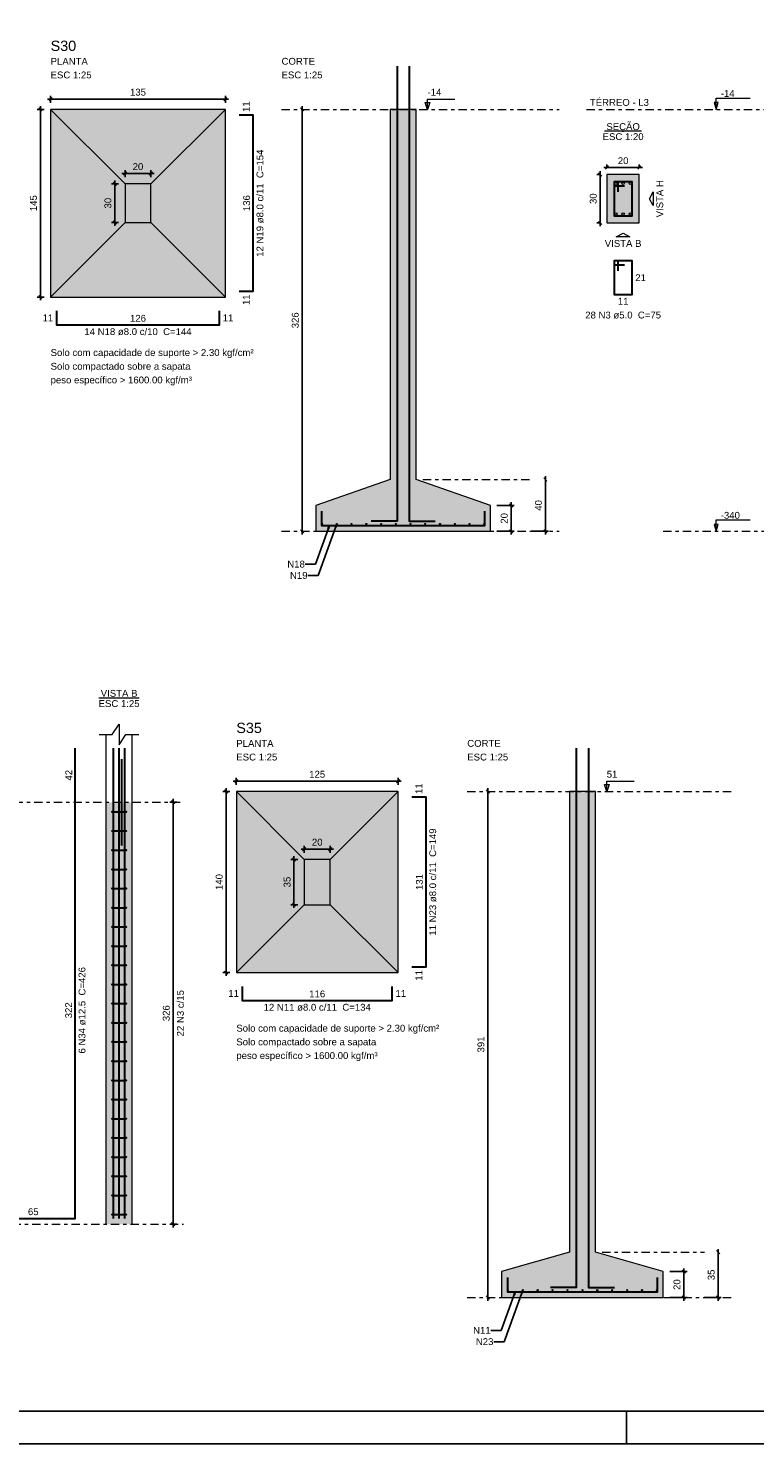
# Model space of a CAD drawing. Header units: millimetres. Extents: x 0 to 119, y 0 to 84.
# Tile 7 of 13: x 63 to 86, y 0 to 44. Entities that reach past the tile are written whole.
import ezdxf

# ---------------------------------------------------------------- set-up
doc = ezdxf.new("R2010")
doc.units = ezdxf.units.MM
doc.header["$MEASUREMENT"] = 0
doc.linetypes.add('DASHDOT', pattern=[2.54, 1.27, -0.635, 0, -0.635])
doc.linetypes.add('NULL', pattern=[0])
doc.layers.get('0').update_dxf_attribs({"lineweight": 18})
for name, color, linetype, lineweight in [('Descrição da armadura', 7, 'Continuous', 0), ('DT-Armadura', 2, 'Continuous', 30), ('DT-Barras na forma', 2, 'Continuous', 30), ('DT-Barras no corte', 5, 'Continuous', 5), ('DT-Barras rebatidas', 2, 'Continuous', 30), ('DT-Cotas', 9, 'Continuous', 5), ('DT-Estribos na forma', 2, 'Continuous', 30), ('DT-Forma', 5, 'Continuous', 5), ('DT-Hachura sapatas em corte', 43, 'Continuous', 5), ('DT-Hachura sapatas em planta', 43, 'Continuous', 5), ('DT-Hachura seção pilares', 254, 'Continuous', 5), ('DT-Hachura vista pilares', 254, 'Continuous', 5), ('DT-Pontilhado', 9, 'DASHDOT', 5), ('DT-Textos', 7, 'Continuous', 5), ('DT-Título', 3, 'Continuous', 20), ('Textos armaduras', 7, 'Continuous', 0)]:
    doc.layers.add(name, color=color, linetype=linetype, lineweight=lineweight)
doc.layers.add('SEDUC_MARF', color=1, linetype='Continuous')
doc.layers.add('SEDUC_MARGG', color=7, linetype='Continuous')
doc.styles.add('Arial', font='txt')
doc.dimstyles.get("Standard").update_dxf_attribs({"dimtxt": 0.18, "dimasz": 0.18, "dimexe": 0.18, "dimexo": 0.0625, "dimgap": 0.09, "dimtad": 0, "dimtih": 1, "dimtoh": 1, "dimdec": 4, "dimzin": 0, "dimdsep": 46, "dimtxsty": 'Standard', "dimcen": 0.09, "dimadec": 0, "dimazin": 0, "dimtfac": 1, "dimtdec": 4, "dimtofl": 0, "dimtmove": 0, "dimatfit": 3, "dimfxl": 1, "dimtolj": 1, "dimtzin": 0, "dimarcsym": 0})
doc.dimstyles.new('UM_20.000000', dxfattribs={"dimtxt": 0.18, "dimasz": 0.1, "dimexe": 0.1, "dimexo": 0.2, "dimgap": 0, "dimtad": 1, "dimtih": 1, "dimtoh": 1, "dimdec": 1, "dimlfac": 20, "dimzin": 0, "dimdsep": 46, "dimtxsty": 'Standard', "dimcen": 0.09, "dimdle": 0.1, "dimadec": 1, "dimazin": 2, "dimtfac": 1, "dimtdec": 4, "dimtofl": 0, "dimtmove": 0, "dimatfit": 3, "dimfxl": 1, "dimtolj": 1, "dimarcsym": 0})
doc.dimstyles.new('UM_25.000000', dxfattribs={"dimtxt": 0.18, "dimasz": 0.1, "dimexe": 0.1, "dimexo": 0.2, "dimgap": 0, "dimtad": 1, "dimtih": 1, "dimtoh": 1, "dimdec": 1, "dimlfac": 25, "dimzin": 0, "dimdsep": 46, "dimtxsty": 'Standard', "dimcen": 0.09, "dimdle": 0.1, "dimadec": 1, "dimazin": 2, "dimtfac": 1, "dimtdec": 4, "dimtofl": 0, "dimtmove": 0, "dimatfit": 3, "dimfxl": 1, "dimtolj": 1, "dimarcsym": 0})

# ---------------------------------------------------------------- blocks, each defined once
blk = doc.blocks.new('_Oblique')
at = {"color": 0, "linetype": 'ByBlock', "lineweight": -2}
blk.add_line((-0.5, -0.5), (0.5, 0.5), dxfattribs=at)
blk = doc.blocks.new('*D83')
at = {"layer": 'Defpoints', "color": 0}
for p in [(81.296924, 39.222594), (81.085124, 37.722594), (81.296924, 37.722594)]:
    blk.add_point(p, dxfattribs=at)
at = {"layer": 'DT-Cotas', "color": 0, "lineweight": -2}
for p, q in [((81.096924, 39.222594), (80.985124, 39.222594)), ((81.085124, 39.322594), (81.085124, 37.622594)), ((81.096924, 37.722594), (80.985124, 37.722594))]:
    blk.add_line(p, q, dxfattribs=at)
at = {"layer": 'DT-Cotas', "color": 0, "lineweight": -2, "xscale": 0.1, "yscale": 0.1, "zscale": 0.1}
for p, rotation in [((81.085124, 39.222594), 90), ((81.085124, 37.722594), 270)]:
    blk.add_blockref('_Oblique', p, dxfattribs=dict(at, rotation=rotation))
at = {"layer": 'DT-Cotas', "color": 7, "insert": (80.873324, 38.472594), "char_height": 0.2118, "attachment_point": 5, "rotation": 90, "style": 'Arial'}
blk.add_mtext('\\A1;30', dxfattribs=at)
blk = doc.blocks.new('*D84')
at = {"layer": 'Defpoints', "color": 0}
for p in [(82.296924, 39.434394), (81.296924, 39.222594), (82.296924, 39.222594)]:
    blk.add_point(p, dxfattribs=at)
at = {"layer": 'DT-Cotas', "color": 0, "lineweight": -2}
for p, q in [((81.196924, 39.434394), (82.396924, 39.434394)), ((81.296924, 39.422594), (81.296924, 39.534394)), ((82.296924, 39.422594), (82.296924, 39.534394))]:
    blk.add_line(p, q, dxfattribs=at)
at = {"layer": 'DT-Cotas', "color": 0, "lineweight": -2, "xscale": 0.1, "yscale": 0.1, "zscale": 0.1, "rotation": 180}
blk.add_blockref('_Oblique', (81.296924, 39.434394), dxfattribs=at)
at = {"layer": 'DT-Cotas', "color": 0, "lineweight": -2, "xscale": 0.1, "yscale": 0.1, "zscale": 0.1}
blk.add_blockref('_Oblique', (82.296924, 39.434394), dxfattribs=at)
at = {"layer": 'DT-Cotas', "color": 7, "insert": (81.796924, 39.646194), "char_height": 0.2118, "attachment_point": 5, "rotation": 0.0057296, "style": 'Arial'}
blk.add_mtext('\\A1;20', dxfattribs=at)
blk = doc.blocks.new('*D86')
at = {"layer": 'Defpoints', "color": 0}
for p in [(64.101157, 41.234694), (63.783457, 35.434694), (64.101157, 35.434694)]:
    blk.add_point(p, dxfattribs=at)
at = {"layer": 'DT-Cotas', "color": 0, "lineweight": -2}
for p, q in [((63.901157, 41.234694), (63.683457, 41.234694)), ((63.783457, 41.334694), (63.783457, 35.334694)), ((63.901157, 35.434694), (63.683457, 35.434694))]:
    blk.add_line(p, q, dxfattribs=at)
at = {"layer": 'DT-Cotas', "color": 0, "lineweight": -2, "xscale": 0.1, "yscale": 0.1, "zscale": 0.1}
for p, rotation in [((63.783457, 41.234694), 90), ((63.783457, 35.434694), 270)]:
    blk.add_blockref('_Oblique', p, dxfattribs=dict(at, rotation=rotation))
at = {"layer": 'DT-Cotas', "color": 7, "insert": (63.571657, 38.334694), "char_height": 0.2118, "attachment_point": 5, "rotation": 90, "style": 'Arial'}
blk.add_mtext('\\A1;145', dxfattribs=at)
blk = doc.blocks.new('*D87')
at = {"layer": 'Defpoints', "color": 0}
for p in [(69.501157, 41.552394), (64.101157, 41.234694), (69.501157, 41.234694)]:
    blk.add_point(p, dxfattribs=at)
at = {"layer": 'DT-Cotas', "color": 0, "lineweight": -2}
for p, q in [((64.001157, 41.552394), (69.601157, 41.552394)), ((64.101157, 41.434694), (64.101157, 41.652394)), ((69.501157, 41.434694), (69.501157, 41.652394))]:
    blk.add_line(p, q, dxfattribs=at)
at = {"layer": 'DT-Cotas', "color": 0, "lineweight": -2, "xscale": 0.1, "yscale": 0.1, "zscale": 0.1, "rotation": 180}
blk.add_blockref('_Oblique', (64.101157, 41.552394), dxfattribs=at)
at = {"layer": 'DT-Cotas', "color": 0, "lineweight": -2, "xscale": 0.1, "yscale": 0.1, "zscale": 0.1}
blk.add_blockref('_Oblique', (69.501157, 41.552394), dxfattribs=at)
at = {"layer": 'DT-Cotas', "color": 7, "insert": (66.801157, 41.764194), "char_height": 0.2118, "attachment_point": 5, "rotation": 0.0057296, "style": 'Arial'}
blk.add_mtext('\\A1;135', dxfattribs=at)
blk = doc.blocks.new('*D88')
at = {"layer": 'Defpoints', "color": 0}
for p in [(66.401157, 38.934694), (66.083457, 37.734694), (66.401157, 37.734694)]:
    blk.add_point(p, dxfattribs=at)
at = {"layer": 'DT-Cotas', "color": 0, "lineweight": -2}
for p, q in [((66.201157, 38.934694), (65.983457, 38.934694)), ((66.083457, 39.034694), (66.083457, 37.634694)), ((66.201157, 37.734694), (65.983457, 37.734694))]:
    blk.add_line(p, q, dxfattribs=at)
at = {"layer": 'DT-Cotas', "color": 0, "lineweight": -2, "xscale": 0.1, "yscale": 0.1, "zscale": 0.1}
for p, rotation in [((66.083457, 38.934694), 90), ((66.083457, 37.734694), 270)]:
    blk.add_blockref('_Oblique', p, dxfattribs=dict(at, rotation=rotation))
at = {"layer": 'DT-Cotas', "color": 7, "insert": (65.871657, 38.334694), "char_height": 0.2118, "attachment_point": 5, "rotation": 90, "style": 'Arial'}
blk.add_mtext('\\A1;30', dxfattribs=at)
blk = doc.blocks.new('*D89')
at = {"layer": 'Defpoints', "color": 0}
for p in [(66.401157, 38.934694), (67.201157, 39.252394), (67.201157, 38.934694)]:
    blk.add_point(p, dxfattribs=at)
at = {"layer": 'DT-Cotas', "color": 0, "lineweight": -2}
for p, q in [((66.301157, 39.252394), (67.301157, 39.252394)), ((66.401157, 39.134694), (66.401157, 39.352394)), ((67.201157, 39.134694), (67.201157, 39.352394))]:
    blk.add_line(p, q, dxfattribs=at)
at = {"layer": 'DT-Cotas', "color": 0, "lineweight": -2, "xscale": 0.1, "yscale": 0.1, "zscale": 0.1, "rotation": 180}
blk.add_blockref('_Oblique', (66.401157, 39.252394), dxfattribs=at)
at = {"layer": 'DT-Cotas', "color": 0, "lineweight": -2, "xscale": 0.1, "yscale": 0.1, "zscale": 0.1}
blk.add_blockref('_Oblique', (67.201157, 39.252394), dxfattribs=at)
at = {"layer": 'DT-Cotas', "color": 7, "insert": (66.801157, 39.464194), "char_height": 0.2118, "attachment_point": 5, "rotation": 0.0057296, "style": 'Arial'}
blk.add_mtext('\\A1;20', dxfattribs=at)
blk = doc.blocks.new('*D90')
at = {"layer": 'Defpoints', "color": 0}
for p in [(71.874437, 41.234694), (71.874437, 28.194694), (71.874437, 28.194694)]:
    blk.add_point(p, dxfattribs=at)
at = {"layer": 'DT-Cotas', "color": 0, "lineweight": -2}
blk.add_line((71.874437, 41.334694), (71.874437, 28.094694), dxfattribs=at)
at = {"layer": 'DT-Cotas', "color": 0, "lineweight": -2, "xscale": 0.1, "yscale": 0.1, "zscale": 0.1}
for p, rotation in [((71.874437, 41.234694), 90), ((71.874437, 28.194694), 270)]:
    blk.add_blockref('_Oblique', p, dxfattribs=dict(at, rotation=rotation))
at = {"layer": 'DT-Cotas', "color": 7, "insert": (71.662637, 34.714694), "char_height": 0.2118, "attachment_point": 5, "rotation": 90, "style": 'Arial'}
blk.add_mtext('\\A1;326', dxfattribs=at)
blk = doc.blocks.new('*D91')
at = {"layer": 'Defpoints', "color": 0}
for p in [(77.698037, 28.994694), (77.698037, 28.194694), (78.333437, 28.194694)]:
    blk.add_point(p, dxfattribs=at)
at = {"layer": 'DT-Cotas', "color": 0, "lineweight": -2}
for p, q in [((77.898037, 28.994694), (78.433437, 28.994694)), ((78.333437, 29.094694), (78.333437, 28.094694)), ((77.898037, 28.194694), (78.433437, 28.194694))]:
    blk.add_line(p, q, dxfattribs=at)
at = {"layer": 'DT-Cotas', "color": 0, "lineweight": -2, "xscale": 0.1, "yscale": 0.1, "zscale": 0.1}
for p, rotation in [((78.333437, 28.994694), 90), ((78.333437, 28.194694), 270)]:
    blk.add_blockref('_Oblique', p, dxfattribs=dict(at, rotation=rotation))
at = {"layer": 'DT-Cotas', "color": 7, "insert": (78.121637, 28.594694), "char_height": 0.2118, "attachment_point": 5, "rotation": 90, "style": 'Arial'}
blk.add_mtext('\\A1;20', dxfattribs=at)
blk = doc.blocks.new('*D92')
at = {"layer": 'Defpoints', "color": 0}
for p in [(79.392437, 29.794694), (78.757037, 28.194694), (79.392437, 28.194694)]:
    blk.add_point(p, dxfattribs=at)
at = {"layer": 'DT-Cotas', "color": 0, "lineweight": -2}
for p, q in [((79.392437, 29.894694), (79.392437, 28.094694)), ((78.957037, 28.194694), (79.492437, 28.194694))]:
    blk.add_line(p, q, dxfattribs=at)
at = {"layer": 'DT-Cotas', "color": 0, "lineweight": -2, "xscale": 0.1, "yscale": 0.1, "zscale": 0.1}
for p, rotation in [((79.392437, 29.794694), 89.99999999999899), ((79.392437, 28.194694), 269.999999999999)]:
    blk.add_blockref('_Oblique', p, dxfattribs=dict(at, rotation=rotation))
at = {"layer": 'DT-Cotas', "color": 7, "insert": (79.180637, 28.994694), "char_height": 0.2118, "attachment_point": 5, "rotation": 90, "style": 'Arial'}
blk.add_mtext('\\A1;40', dxfattribs=at)
blk = doc.blocks.new('*D106')
at = {"layer": 'Defpoints', "color": 0}
for p in [(67.887856, 19.82284), (68.205556, 19.82284), (68.205556, 6.78284)]:
    blk.add_point(p, dxfattribs=at)
at = {"layer": 'DT-Cotas', "color": 0, "lineweight": -2}
for p, q in [((68.005556, 19.82284), (67.787856, 19.82284)), ((67.887856, 6.68284), (67.887856, 19.92284)), ((68.005556, 6.78284), (67.787856, 6.78284))]:
    blk.add_line(p, q, dxfattribs=at)
at = {"layer": 'DT-Cotas', "color": 0, "lineweight": -2, "xscale": 0.1, "yscale": 0.1, "zscale": 0.1}
for p, rotation in [((67.887856, 19.82284), 90), ((67.887856, 6.78284), 270)]:
    blk.add_blockref('_Oblique', p, dxfattribs=dict(at, rotation=rotation))
at = {"layer": 'DT-Cotas', "color": 7, "insert": (67.676056, 13.30284), "char_height": 0.2118, "attachment_point": 5, "rotation": 90, "style": 'Arial'}
blk.add_mtext('\\A1;326', dxfattribs=at)
blk = doc.blocks.new('*D117')
at = {"layer": 'Defpoints', "color": 0}
for p in [(69.840957, 20.156413), (69.523257, 14.556413), (69.840957, 14.556413)]:
    blk.add_point(p, dxfattribs=at)
at = {"layer": 'DT-Cotas', "color": 0, "lineweight": -2}
for p, q in [((69.640957, 20.156413), (69.423257, 20.156413)), ((69.523257, 20.256413), (69.523257, 14.456413)), ((69.640957, 14.556413), (69.423257, 14.556413))]:
    blk.add_line(p, q, dxfattribs=at)
at = {"layer": 'DT-Cotas', "color": 0, "lineweight": -2, "xscale": 0.1, "yscale": 0.1, "zscale": 0.1}
for p, rotation in [((69.523257, 20.156413), 90), ((69.523257, 14.556413), 270)]:
    blk.add_blockref('_Oblique', p, dxfattribs=dict(at, rotation=rotation))
at = {"layer": 'DT-Cotas', "color": 7, "insert": (69.311457, 17.356413), "char_height": 0.2118, "attachment_point": 5, "rotation": 90, "style": 'Arial'}
blk.add_mtext('\\A1;140', dxfattribs=at)
blk = doc.blocks.new('*D118')
at = {"layer": 'Defpoints', "color": 0}
for p in [(69.840957, 20.156413), (74.840957, 20.474113), (74.840957, 20.156413)]:
    blk.add_point(p, dxfattribs=at)
at = {"layer": 'DT-Cotas', "color": 0, "lineweight": -2}
for p, q in [((69.840957, 20.356413), (69.840957, 20.574113)), ((74.840957, 20.356413), (74.840957, 20.574113)), ((69.740957, 20.474113), (74.940957, 20.474113))]:
    blk.add_line(p, q, dxfattribs=at)
at = {"layer": 'DT-Cotas', "color": 0, "lineweight": -2, "xscale": 0.1, "yscale": 0.1, "zscale": 0.1, "rotation": 180}
blk.add_blockref('_Oblique', (69.840957, 20.474113), dxfattribs=at)
at = {"layer": 'DT-Cotas', "color": 0, "lineweight": -2, "xscale": 0.1, "yscale": 0.1, "zscale": 0.1}
blk.add_blockref('_Oblique', (74.840957, 20.474113), dxfattribs=at)
at = {"layer": 'DT-Cotas', "color": 7, "insert": (72.340957, 20.685913), "char_height": 0.2118, "attachment_point": 5, "rotation": 0.0057296, "style": 'Arial'}
blk.add_mtext('\\A1;125', dxfattribs=at)
blk = doc.blocks.new('*D119')
at = {"layer": 'Defpoints', "color": 0}
for p in [(71.940957, 18.056413), (71.623257, 16.656413), (71.940957, 16.656413)]:
    blk.add_point(p, dxfattribs=at)
at = {"layer": 'DT-Cotas', "color": 0, "lineweight": -2}
for p, q in [((71.740957, 18.056413), (71.523257, 18.056413)), ((71.623257, 18.156413), (71.623257, 16.556413)), ((71.740957, 16.656413), (71.523257, 16.656413))]:
    blk.add_line(p, q, dxfattribs=at)
at = {"layer": 'DT-Cotas', "color": 0, "lineweight": -2, "xscale": 0.1, "yscale": 0.1, "zscale": 0.1}
for p, rotation in [((71.623257, 18.056413), 90), ((71.623257, 16.656413), 270)]:
    blk.add_blockref('_Oblique', p, dxfattribs=dict(at, rotation=rotation))
at = {"layer": 'DT-Cotas', "color": 7, "insert": (71.411457, 17.356413), "char_height": 0.2118, "attachment_point": 5, "rotation": 90, "style": 'Arial'}
blk.add_mtext('\\A1;35', dxfattribs=at)
blk = doc.blocks.new('*D120')
at = {"layer": 'Defpoints', "color": 0}
for p in [(72.740957, 18.374113), (71.940957, 18.056413), (72.740957, 18.056413)]:
    blk.add_point(p, dxfattribs=at)
at = {"layer": 'DT-Cotas', "color": 0, "lineweight": -2}
for p, q in [((71.840957, 18.374113), (72.840957, 18.374113)), ((71.940957, 18.256413), (71.940957, 18.474113)), ((72.740957, 18.256413), (72.740957, 18.474113))]:
    blk.add_line(p, q, dxfattribs=at)
at = {"layer": 'DT-Cotas', "color": 0, "lineweight": -2, "xscale": 0.1, "yscale": 0.1, "zscale": 0.1, "rotation": 180}
blk.add_blockref('_Oblique', (71.940957, 18.374113), dxfattribs=at)
at = {"layer": 'DT-Cotas', "color": 0, "lineweight": -2, "xscale": 0.1, "yscale": 0.1, "zscale": 0.1}
blk.add_blockref('_Oblique', (72.740957, 18.374113), dxfattribs=at)
at = {"layer": 'DT-Cotas', "color": 7, "insert": (72.340957, 18.585913), "char_height": 0.2118, "attachment_point": 5, "rotation": 0.0057296, "style": 'Arial'}
blk.add_mtext('\\A1;20', dxfattribs=at)
blk = doc.blocks.new('*D121')
at = {"layer": 'Defpoints', "color": 0}
for p in [(77.614237, 20.156413), (77.614237, 4.516413), (77.614237, 4.516413)]:
    blk.add_point(p, dxfattribs=at)
at = {"layer": 'DT-Cotas', "color": 0, "lineweight": -2}
blk.add_line((77.614237, 20.256413), (77.614237, 4.416413), dxfattribs=at)
at = {"layer": 'DT-Cotas', "color": 0, "lineweight": -2, "xscale": 0.1, "yscale": 0.1, "zscale": 0.1}
for p, rotation in [((77.614237, 20.156413), 90), ((77.614237, 4.516413), 270)]:
    blk.add_blockref('_Oblique', p, dxfattribs=dict(at, rotation=rotation))
at = {"layer": 'DT-Cotas', "color": 7, "insert": (77.402437, 12.336413), "char_height": 0.2118, "attachment_point": 5, "rotation": 90, "style": 'Arial'}
blk.add_mtext('\\A1;391', dxfattribs=at)
blk = doc.blocks.new('*D122')
at = {"layer": 'Defpoints', "color": 0}
for p in [(83.037837, 5.316413), (83.037837, 4.516413), (83.673237, 4.516413)]:
    blk.add_point(p, dxfattribs=at)
at = {"layer": 'DT-Cotas', "color": 0, "lineweight": -2}
for p, q in [((83.237837, 5.316413), (83.773237, 5.316413)), ((83.673237, 5.416413), (83.673237, 4.416413)), ((83.237837, 4.516413), (83.773237, 4.516413))]:
    blk.add_line(p, q, dxfattribs=at)
at = {"layer": 'DT-Cotas', "color": 0, "lineweight": -2, "xscale": 0.1, "yscale": 0.1, "zscale": 0.1}
for p, rotation in [((83.673237, 5.316413), 90), ((83.673237, 4.516413), 270)]:
    blk.add_blockref('_Oblique', p, dxfattribs=dict(at, rotation=rotation))
at = {"layer": 'DT-Cotas', "color": 7, "insert": (83.461437, 4.916413), "char_height": 0.2118, "attachment_point": 5, "rotation": 90, "style": 'Arial'}
blk.add_mtext('\\A1;20', dxfattribs=at)
blk = doc.blocks.new('*D123')
at = {"layer": 'Defpoints', "color": 0}
for p in [(84.732237, 5.916413), (84.096837, 4.516413), (84.732237, 4.516413)]:
    blk.add_point(p, dxfattribs=at)
at = {"layer": 'DT-Cotas', "color": 0, "lineweight": -2}
for p, q in [((84.732237, 6.016413), (84.732237, 4.416413)), ((84.296837, 4.516413), (84.832237, 4.516413))]:
    blk.add_line(p, q, dxfattribs=at)
at = {"layer": 'DT-Cotas', "color": 0, "lineweight": -2, "xscale": 0.1, "yscale": 0.1, "zscale": 0.1}
for p, rotation in [((84.732237, 5.916413), 89.99999999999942), ((84.732237, 4.516413), 269.9999999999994)]:
    blk.add_blockref('_Oblique', p, dxfattribs=dict(at, rotation=rotation))
at = {"layer": 'DT-Cotas', "color": 7, "insert": (84.520437, 5.216413), "char_height": 0.2118, "attachment_point": 5, "rotation": 90, "style": 'Arial'}
blk.add_mtext('\\A1;35', dxfattribs=at)

msp = doc.modelspace()

# ---------------------------------------------------------------- hatches: boundary and pattern name
at = {"layer": 'DT-Hachura sapatas em corte', "linetype": 'Continuous'}
for points in [[(74.598, 29.7947), (74.598, 29.7947), (72.298, 28.9947), (72.298, 28.1947), (77.698, 28.1947), (77.698, 28.9947), (75.398, 29.7947), (75.398, 29.7947), (75.398, 41.2347), (74.598, 41.2347), (74.598, 29.7947)], [(80.1378, 5.9164), (80.1378, 5.9164), (78.0378, 5.3164), (78.0378, 4.5164), (83.0378, 4.5164), (83.0378, 5.3164), (80.9378, 5.9164), (80.9378, 5.9164), (80.9378, 20.1564), (80.1378, 20.1564), (80.1378, 5.9164)]]:
    msp.add_hatch(color=43, dxfattribs=at).paths.add_polyline_path(points)
at = {"layer": 'DT-Hachura sapatas em planta', "linetype": 'Continuous'}
for points in [[(64.1012, 35.4347), (69.5012, 35.4347), (69.5012, 41.2347), (64.1012, 41.2347), (64.1012, 35.4347)], [(69.841, 14.5564), (74.841, 14.5564), (74.841, 20.1564), (69.841, 20.1564), (69.841, 14.5564)]]:
    msp.add_hatch(color=43, dxfattribs=at).paths.add_polyline_path(points)
at = {"layer": 'DT-Hachura seção pilares', "linetype": 'Continuous'}
msp.add_hatch(color=254, dxfattribs=at).paths.add_polyline_path([(81.2969, 37.7226), (81.2969, 37.7226), (82.2969, 37.7226), (82.2969, 39.2226), (81.2969, 39.2226), (81.2969, 37.7226)])
at = {"layer": 'DT-Hachura vista pilares', "linetype": 'Continuous'}
msp.add_hatch(color=254, dxfattribs=at).paths.add_polyline_path([(65.8171, 6.7828), (65.8171, 19.8228), (66.6171, 19.8228), (66.6171, 6.7828), (65.8171, 6.7828)])

# ---------------------------------------------------------------- linework, layer by layer
at = {"layer": 'DT-Armadura'}
for points in [[(74.808, 42.569), (74.808, 28.5097), (74.008, 28.5097)], [(75.188, 42.569), (75.188, 28.5097), (75.988, 28.5097)], [(69.9248, 35.6147), (70.3648, 35.6147), (70.3648, 41.0547), (69.9248, 41.0547)], [(64.2812, 35.0111), (64.2812, 34.5711), (69.3212, 34.5711), (69.3212, 35.0111)], [(72.478, 28.8147), (72.478, 28.3747), (77.518, 28.3747), (77.518, 28.8147)], [(80.3478, 21.4907), (80.3478, 4.8314), (79.5478, 4.8314)], [(80.7278, 21.4907), (80.7278, 4.8314), (81.5278, 4.8314)], [(75.2646, 14.7364), (75.7046, 14.7364), (75.7046, 19.9764), (75.2646, 19.9764)], [(70.021, 14.1328), (70.021, 13.6928), (74.661, 13.6928), (74.661, 14.1328)], [(78.2178, 5.1364), (78.2178, 4.6964), (82.8578, 4.6964), (82.8578, 5.1364)]]:
    msp.add_lwpolyline(points, dxfattribs=at)
at = {"layer": 'DT-Barras na forma'}
for points in [[(81.6469, 38.6851), (81.6469, 38.9976), (81.5219, 38.9976), (81.5219, 37.9476), (82.0719, 37.9476), (82.0719, 38.9976), (81.5219, 38.9976), (81.5219, 38.8726), (81.8344, 38.8726)], [(66.0421, 6.9628), (66.0421, 19.8228), (66.0421, 21.4907)], [(66.2171, 6.9628), (66.2171, 19.8228), (66.2171, 21.4907)], [(66.3921, 6.9628), (66.3921, 19.8228), (66.3921, 21.4907)], [(66.3037, 18.4885), (66.3037, 21.1571)]]:
    msp.add_lwpolyline(points, dxfattribs=at)
at = {"layer": 'DT-Barras no corte'}
for centre, radius in [((81.5719, 38.9476), 0.0375), ((81.7969, 38.9476), 0.0375), ((82.0219, 38.9476), 0.0375), ((81.5719, 37.9976), 0.0375), ((81.7969, 37.9976), 0.0375), ((82.0219, 37.9976), 0.0375), ((72.494, 28.4227), 0.016), ((72.9493, 28.4227), 0.016), ((73.4046, 28.4227), 0.016), ((73.8599, 28.4227), 0.016), ((74.3151, 28.4227), 0.016), ((74.7704, 28.4227), 0.016), ((75.2257, 28.4227), 0.016), ((75.6809, 28.4227), 0.016), ((76.1362, 28.4227), 0.016), ((76.5915, 28.4227), 0.016), ((77.0468, 28.4227), 0.016), ((77.502, 28.4227), 0.016), ((78.2338, 4.7444), 0.016), ((78.6946, 4.7444), 0.016), ((79.1554, 4.7444), 0.016), ((79.6162, 4.7444), 0.016), ((80.077, 4.7444), 0.016), ((80.5378, 4.7444), 0.016), ((80.9986, 4.7444), 0.016), ((81.4594, 4.7444), 0.016), ((81.9202, 4.7444), 0.016), ((82.381, 4.7444), 0.016), ((82.8418, 4.7444), 0.016)]:
    msp.add_circle(centre, radius, dxfattribs=at)
at = {"layer": 'DT-Barras rebatidas'}
for points in [[(81.6469, 36.2452), (81.6469, 36.5577), (81.5219, 36.5577), (81.5219, 35.5077), (82.0719, 35.5077), (82.0719, 36.5577), (81.5219, 36.5577), (81.5219, 36.4327), (81.8344, 36.4327)], [(62.264, 6.9628), (64.864, 6.9628), (64.864, 19.8228), (64.864, 21.4907)]]:
    msp.add_lwpolyline(points, dxfattribs=at)
at = {"layer": 'DT-Estribos na forma'}
for p, q in [((66.0071, 19.5265), (66.4271, 19.5265)), ((66.0071, 18.9337), (66.4271, 18.9337)), ((66.0071, 18.341), (66.4271, 18.341)), ((66.0071, 17.7483), (66.4271, 17.7483)), ((66.0071, 17.1556), (66.4271, 17.1556)), ((66.0071, 16.5628), (66.4271, 16.5628)), ((66.0071, 15.9701), (66.4271, 15.9701)), ((66.0071, 15.3774), (66.4271, 15.3774)), ((66.0071, 14.7847), (66.4271, 14.7847)), ((66.0071, 14.1919), (66.4271, 14.1919)), ((66.0071, 13.5992), (66.4271, 13.5992)), ((66.0071, 13.0065), (66.4271, 13.0065)), ((66.0071, 12.4137), (66.4271, 12.4137)), ((66.0071, 11.821), (66.4271, 11.821)), ((66.0071, 11.2283), (66.4271, 11.2283)), ((66.0071, 10.6356), (66.4271, 10.6356)), ((66.0071, 10.0428), (66.4271, 10.0428)), ((66.0071, 9.4501), (66.4271, 9.4501)), ((66.0071, 8.8574), (66.4271, 8.8574)), ((66.0071, 8.2647), (66.4271, 8.2647)), ((66.0071, 7.6719), (66.4271, 7.6719)), ((66.0071, 7.0792), (66.4271, 7.0792))]:
    msp.add_line(p, q, dxfattribs=at)
for centre in [(66.0071, 19.5265), (66.4271, 19.5265), (66.0071, 18.9337), (66.4271, 18.9337), (66.0071, 18.341), (66.4271, 18.341), (66.0071, 17.7483), (66.4271, 17.7483), (66.0071, 17.1556), (66.4271, 17.1556), (66.0071, 16.5628), (66.4271, 16.5628), (66.0071, 15.9701), (66.4271, 15.9701), (66.0071, 15.3774), (66.4271, 15.3774), (66.0071, 14.7847), (66.4271, 14.7847), (66.0071, 14.1919), (66.4271, 14.1919), (66.0071, 13.5992), (66.4271, 13.5992), (66.0071, 13.0065), (66.4271, 13.0065), (66.0071, 12.4137), (66.4271, 12.4137), (66.0071, 11.821), (66.4271, 11.821), (66.0071, 11.2283), (66.4271, 11.2283), (66.0071, 10.6356), (66.4271, 10.6356), (66.0071, 10.0428), (66.4271, 10.0428), (66.0071, 9.4501), (66.4271, 9.4501), (66.0071, 8.8574), (66.4271, 8.8574), (66.0071, 8.2647), (66.4271, 8.2647), (66.0071, 7.6719), (66.4271, 7.6719), (66.0071, 7.0792), (66.4271, 7.0792)]:
    msp.add_circle(centre, 0.01, dxfattribs=at)
at = {"layer": 'DT-Forma'}
for p, q in [((64.1012, 41.2347), (66.4012, 38.9347)), ((69.5012, 41.2347), (67.2012, 38.9347)), ((64.1012, 35.4347), (66.4012, 37.7347)), ((64.1012, 35.4347), (66.4012, 37.7347)), ((69.5012, 35.4347), (67.2012, 37.7347)), ((65.8171, 19.8228), (65.8171, 21.9143)), ((66.6171, 19.8228), (66.6171, 21.9143)), ((69.841, 20.1564), (71.941, 18.0564)), ((74.841, 20.1564), (72.741, 18.0564)), ((65.8171, 6.7828), (65.8171, 19.8228)), ((66.6171, 6.7828), (66.6171, 19.8228)), ((69.841, 14.5564), (71.941, 16.6564)), ((69.841, 14.5564), (71.941, 16.6564)), ((74.841, 14.5564), (72.741, 16.6564))]:
    msp.add_line(p, q, dxfattribs=at)
for points in [[(64.1012, 35.4347), (69.5012, 35.4347), (69.5012, 41.2347), (64.1012, 41.2347), (64.1012, 35.4347)], [(74.598, 29.7947), (74.598, 29.7947), (72.298, 28.9947), (72.298, 28.1947), (77.698, 28.1947), (77.698, 28.9947), (75.398, 29.7947), (75.398, 29.7947), (75.398, 41.2347), (74.598, 41.2347), (74.598, 29.7947)], [(66.4012, 37.7347), (67.2012, 37.7347), (67.2012, 38.9347), (66.4012, 38.9347), (66.4012, 37.7347)], [(81.2969, 37.7226), (82.2969, 37.7226), (82.2969, 39.2226), (81.2969, 39.2226), (81.2969, 37.7226)], [(69.841, 14.5564), (74.841, 14.5564), (74.841, 20.1564), (69.841, 20.1564), (69.841, 14.5564)], [(80.1378, 5.9164), (80.1378, 5.9164), (78.0378, 5.3164), (78.0378, 4.5164), (83.0378, 4.5164), (83.0378, 5.3164), (80.9378, 5.9164), (80.9378, 5.9164), (80.9378, 20.1564), (80.1378, 20.1564), (80.1378, 5.9164)], [(71.941, 16.6564), (72.741, 16.6564), (72.741, 18.0564), (71.941, 18.0564), (71.941, 16.6564)]]:
    msp.add_lwpolyline(points, close=True, dxfattribs=at)
msp.add_lwpolyline([(65.6053, 21.9143), (66.0053, 21.9143), (66.2171, 22.232), (66.2171, 21.5966), (66.4289, 21.9143), (66.8289, 21.9143)], dxfattribs=at)
at = {"layer": 'DT-Pontilhado', "ltscale": 0.2}
for p, q in [((71.239, 41.2347), (79.816, 41.2347)), ((80.6632, 41.2347), (92.5486, 41.2347)), ((75.6098, 29.7947), (78.9688, 29.7947)), ((71.239, 28.1947), (79.816, 28.1947)), ((83.0382, 28.1947), (92.5486, 28.1947)), ((76.9788, 20.1564), (85.1558, 20.1564)), ((50.2158, 19.8228), (68.2056, 19.8228)), ((52.5907, 6.7828), (68.2056, 6.7828)), ((81.1496, 5.9164), (84.3086, 5.9164)), ((76.9788, 4.5164), (85.1558, 4.5164))]:
    msp.add_line(p, q, dxfattribs=at)
at = {"layer": 'DT-Textos'}
for p, q in [((81.2247, 40.5675), (82.3691, 40.5675)), ((65.5954, 23.0474), (66.8387, 23.0474))]:
    msp.add_line(p, q, dxfattribs=at)
for points in [[(75.751, 41.2347), (75.751, 41.5524), (76.5982, 41.5524)], [(84.6744, 41.2347), (84.738, 41.4465), (84.6109, 41.4465), (84.6744, 41.2347), (84.6744, 41.5847), (85.7244, 41.5847)], [(84.6744, 28.1947), (84.738, 28.4065), (84.6109, 28.4065), (84.6744, 28.1947), (84.6744, 28.5447), (85.7244, 28.5447)], [(81.2908, 20.1564), (81.2908, 20.4741), (82.138, 20.4741)]]:
    msp.add_lwpolyline(points, dxfattribs=at)
for points in [[(75.8216, 41.4465), (75.751, 41.2347), (75.6804, 41.4465), (75.8216, 41.4465)], [(82.7205, 38.4726), (82.7205, 38.2608), (82.6146, 38.4726), (82.7205, 38.6844), (82.7205, 38.4726)], [(81.7969, 37.299), (81.5851, 37.299), (81.7969, 37.4049), (82.0087, 37.299), (81.7969, 37.299)], [(81.3614, 20.3682), (81.2908, 20.1564), (81.2202, 20.3682), (81.3614, 20.3682)]]:
    msp.add_lwpolyline(points, close=True, dxfattribs=at)
at = {"layer": 'SEDUC_MARF'}
msp.add_line((81.9015, 1), (81.9015, 0), dxfattribs=at)
msp.add_lwpolyline([(118.9, 84.1), (0, 84.1), (0, 0), (118.9, 0)], close=True, dxfattribs=at)
at = {"layer": 'SEDUC_MARGG'}
msp.add_lwpolyline([(2.5, 1), (117.9, 1), (117.9, 83.1), (2.5, 83.1), (2.5, 1)], dxfattribs=at)

# ---------------------------------------------------------------- texts
at = {"layer": 'Descrição da armadura', "linetype": 'NULL', "char_height": 0.2118, "attachment_point": 8, "rotation": 90.00021, "line_spacing_factor": 0.9, "style": 'Arial'}
for s, insert, width in [('12 N19 ø8.0 c/11  C=154', (70.6829, 38.3343), 6.496963), ('11 N23 ø8.0 c/11  C=149', (76.0227, 17.356), 6.496963), ('6 N34 ø12.5  C=426', (65.182, 13.393), 5.239541), ('22 N3 c/15', (68.2196, 13.3028), 2.845127)]:
    msp.add_mtext(s, dxfattribs=dict(at, insert=insert, width=width))
at = {"layer": 'Descrição da armadura', "linetype": 'NULL', "char_height": 0.2118, "line_spacing_factor": 0.9, "style": 'Arial'}
for s, insert, width, attachment_point in [('28 N3 ø5.0  C=75', (81.7968, 34.7662), 4.594404, 8), ('14 N18 ø8.0 c/10  C=144', (66.8008, 34.2532), 6.496963, 8), ('N18', (71.9593, 27.1805), 1.103994, 6), ('N19', (72.0421, 26.8305), 1.103994, 6), ('12 N11 ø8.0 c/11  C=134', (72.3406, 13.3749), 6.496963, 8), ('N11', (77.7019, 3.5023), 1.103994, 6), ('N23', (77.7874, 3.1522), 1.103994, 6)]:
    msp.add_mtext(s, dxfattribs=dict(at, insert=insert, width=width, attachment_point=attachment_point))
at = {"layer": 'DT-Textos', "linetype": 'NULL', "char_height": 0.2118, "line_spacing_factor": 0.798, "style": 'Arial'}
for s, insert, width, attachment_point in [('PLANTA', (64.1008, 42.6112), 2.256279, 7), ('CORTE', (71.2388, 42.6112), 2.03, 7), ('ESC 1:25', (64.1008, 42.1882), 2.482559, 7), ('ESC 1:25', (71.2388, 42.1882), 2.482559, 7), ('-14', (75.7508, 41.6582), 0.838281, 7), ('TÉRREO - L3', (80.7688, 41.3402), 3.577422, 7), ('-14', (84.8148, 41.6202), 0.838281, 7), ('SEÇÃO', (81.7968, 40.5293), 2.030566, 8), ('ESC 1:20', (81.7968, 40.2812), 2.482559, 8), ('VISTA B', (81.7968, 36.9812), 2.223994, 8), ('Solo com capacidade de suporte > 2.30 kgf/cm²', (64.1008, 33.5483), 12.299795, 7), ('Solo compactado sobre a sapata', (64.1008, 33.1243), 8.479951, 7), ('peso específico > 1600.00 kgf/m³', (64.1008, 32.7013), 8.560098, 7), ('-340', (84.8148, 28.5802), 1.16085, 7), ('VISTA B', (66.2169, 23.0789), 2.223994, 8), ('ESC 1:25', (66.2169, 22.7619), 2.482559, 8), ('PLANTA', (69.8406, 21.5329), 2.256279, 7), ('CORTE', (76.9786, 21.5329), 2.03, 7), ('ESC 1:25', (69.8406, 21.1099), 2.482559, 7), ('ESC 1:25', (76.9786, 21.1099), 2.482559, 7), ('51', (81.2906, 20.5799), 0.645137, 7), ('Solo com capacidade de suporte > 2.30 kgf/cm²', (69.8406, 12.67), 12.299795, 7), ('Solo compactado sobre a sapata', (69.8406, 12.246), 8.479951, 7), ('peso específico > 1600.00 kgf/m³', (69.8406, 11.823), 8.560098, 7)]:
    msp.add_mtext(s, dxfattribs=dict(at, insert=insert, width=width, attachment_point=attachment_point))
at = {"layer": 'DT-Textos', "linetype": 'NULL', "insert": (83.0379, 38.4723), "char_height": 0.2118, "width": 2.255996, "attachment_point": 8, "rotation": 90.00021, "line_spacing_factor": 0.798, "style": 'Arial'}
msp.add_mtext('VISTA H', dxfattribs=at)
at = {"layer": 'DT-Título', "linetype": 'NULL', "char_height": 0.3177, "width": 1.565781, "attachment_point": 7, "line_spacing_factor": 0.798, "style": 'Arial'}
for s, insert in [('S30', (64.1008, 43.0351)), ('S35', (69.8406, 21.9568))]:
    msp.add_mtext(s, dxfattribs=dict(at, insert=insert))
at = {"layer": 'Textos armaduras', "linetype": 'NULL', "char_height": 0.2118, "rotation": 90.00021, "line_spacing_factor": 0.9, "style": 'Arial'}
for s, insert, width, attachment_point in [('11', (70.2507, 41.1547), 1.045137, 7), ('136', (70.2675, 38.3347), 1.367705, 8), ('11', (70.0389, 35.5147), 1.045137, 3), ('42', (64.7667, 20.6568), 1.045137, 8), ('11', (75.5905, 20.0764), 1.045137, 7), ('131', (75.6073, 17.3564), 1.367705, 8), ('11', (75.3787, 14.6364), 1.045137, 3), ('322', (64.7667, 13.3928), 1.367705, 8)]:
    msp.add_mtext(s, dxfattribs=dict(at, insert=insert, width=width, attachment_point=attachment_point))
at = {"layer": 'Textos armaduras', "linetype": 'NULL', "char_height": 0.2118, "line_spacing_factor": 0.9, "style": 'Arial'}
for s, insert, width, attachment_point in [('21', (82.1719, 36.1386), 1.045137, 1), ('11', (81.7969, 35.4104), 1.045137, 2), ('11', (64.1812, 34.6852), 1.045137, 9), ('126', (66.8012, 34.6684), 1.367705, 8), ('11', (69.4212, 34.897), 1.045137, 1), ('11', (69.921, 13.8069), 1.045137, 9), ('116', (72.341, 13.7901), 1.367705, 8), ('11', (74.761, 14.0187), 1.045137, 1), ('65', (63.564, 7.0601), 1.045137, 8)]:
    msp.add_mtext(s, dxfattribs=dict(at, insert=insert, width=width, attachment_point=attachment_point))

# ---------------------------------------------------------------- dimensions: what is measured, and where the dimension line sits
at = {"layer": 'DT-Cotas'}
for base, p1, p2, dimstyle, override, picture, middle in [((69.5012, 41.5524), (64.1012, 41.2347), (69.5012, 41.2347), 'UM_25.000000', {"dimtxt": 0.2118, "dimasz": 0.1, "dimexe": 0.1, "dimexo": 0.2, "dimtad": 1, "dimtih": 0, "dimtoh": 0, "dimdec": 1, "dimlfac": 25, "dimzin": 8, "dimtxsty": 'Arial', "dimblk": 'Oblique', "dimblk1": 'Oblique', "dimblk2": 'Oblique', "dimsah": 1, "dimdle": 0.1, "dimse1": 0, "dimse2": 0, "dimclrt": 7, "dimadec": 1, "dimazin": 3, "dimtmove": 2, "dimldrblk": 'Oblique'}, '*D87', (66.8012, 41.7642)), ((67.2012, 39.2524), (66.4012, 38.9347), (67.2012, 38.9347), 'UM_25.000000', {"dimtxt": 0.2118, "dimasz": 0.1, "dimexe": 0.1, "dimexo": 0.2, "dimtad": 1, "dimtih": 0, "dimtoh": 0, "dimdec": 1, "dimlfac": 25, "dimzin": 8, "dimtxsty": 'Arial', "dimblk": 'Oblique', "dimblk1": 'Oblique', "dimblk2": 'Oblique', "dimsah": 1, "dimdle": 0.1, "dimse1": 0, "dimse2": 0, "dimclrt": 7, "dimadec": 1, "dimazin": 3, "dimtmove": 2, "dimldrblk": 'Oblique'}, '*D89', (66.8012, 39.4642)), ((82.2969, 39.4344), (81.2969, 39.2226), (82.2969, 39.2226), 'UM_20.000000', {"dimtxt": 0.2118, "dimasz": 0.1, "dimexe": 0.1, "dimexo": 0.2, "dimtad": 1, "dimtih": 0, "dimtoh": 0, "dimdec": 1, "dimlfac": 20, "dimzin": 8, "dimtxsty": 'Arial', "dimblk": 'Oblique', "dimblk1": 'Oblique', "dimblk2": 'Oblique', "dimsah": 1, "dimdle": 0.1, "dimse1": 0, "dimse2": 0, "dimclrt": 7, "dimadec": 1, "dimazin": 3, "dimtmove": 2, "dimldrblk": 'Oblique'}, '*D84', (81.7969, 39.6462)), ((74.841, 20.4741), (69.841, 20.1564), (74.841, 20.1564), 'UM_25.000000', {"dimtxt": 0.2118, "dimasz": 0.1, "dimexe": 0.1, "dimexo": 0.2, "dimtad": 1, "dimtih": 0, "dimtoh": 0, "dimdec": 1, "dimlfac": 25, "dimzin": 8, "dimtxsty": 'Arial', "dimblk": 'Oblique', "dimblk1": 'Oblique', "dimblk2": 'Oblique', "dimsah": 1, "dimdle": 0.1, "dimse1": 0, "dimse2": 0, "dimclrt": 7, "dimadec": 1, "dimazin": 3, "dimtmove": 2, "dimldrblk": 'Oblique'}, '*D118', (72.341, 20.6859)), ((72.741, 18.3741), (71.941, 18.0564), (72.741, 18.0564), 'UM_25.000000', {"dimtxt": 0.2118, "dimasz": 0.1, "dimexe": 0.1, "dimexo": 0.2, "dimtad": 1, "dimtih": 0, "dimtoh": 0, "dimdec": 1, "dimlfac": 25, "dimzin": 8, "dimtxsty": 'Arial', "dimblk": 'Oblique', "dimblk1": 'Oblique', "dimblk2": 'Oblique', "dimsah": 1, "dimdle": 0.1, "dimse1": 0, "dimse2": 0, "dimclrt": 7, "dimadec": 1, "dimazin": 3, "dimtmove": 2, "dimldrblk": 'Oblique'}, '*D120', (72.341, 18.5859))]:
    dim = msp.add_linear_dim(base=base, p1=p1, p2=p2, dimstyle=dimstyle, override=override, dxfattribs=at)
    dim.commit()
    dim.dimension.update_dxf_attribs({"geometry": picture, "text_midpoint": middle, "dimtype": 160, "text_rotation": 0.00573})
for base, p1, p2, dimstyle, override, picture, middle in [((63.7835, 35.4347), (64.1012, 41.2347), (64.1012, 35.4347), 'UM_25.000000', {"dimtxt": 0.2118, "dimasz": 0.1, "dimexe": 0.1, "dimexo": 0.2, "dimtad": 1, "dimtih": 0, "dimtoh": 0, "dimdec": 1, "dimlfac": 25, "dimzin": 8, "dimtxsty": 'Arial', "dimblk": 'Oblique', "dimblk1": 'Oblique', "dimblk2": 'Oblique', "dimsah": 1, "dimdle": 0.1, "dimse1": 0, "dimse2": 0, "dimclrt": 7, "dimadec": 1, "dimazin": 3, "dimtmove": 2, "dimldrblk": 'Oblique'}, '*D86', (63.5717, 38.3347)), ((71.8744, 28.1947), (71.8744, 41.2347), (71.8744, 28.1947), 'UM_25.000000', {"dimtxt": 0.2118, "dimasz": 0.1, "dimexe": 0.1, "dimexo": 0.2, "dimtad": 1, "dimtih": 0, "dimtoh": 0, "dimdec": 1, "dimlfac": 25, "dimzin": 8, "dimtxsty": 'Arial', "dimblk": 'Oblique', "dimblk1": 'Oblique', "dimblk2": 'Oblique', "dimsah": 1, "dimdle": 0.1, "dimse1": 1, "dimse2": 1, "dimclrt": 7, "dimadec": 1, "dimazin": 3, "dimtmove": 2, "dimldrblk": 'Oblique'}, '*D90', (71.6626, 34.7147)), ((66.0835, 37.7347), (66.4012, 38.9347), (66.4012, 37.7347), 'UM_25.000000', {"dimtxt": 0.2118, "dimasz": 0.1, "dimexe": 0.1, "dimexo": 0.2, "dimtad": 1, "dimtih": 0, "dimtoh": 0, "dimdec": 1, "dimlfac": 25, "dimzin": 8, "dimtxsty": 'Arial', "dimblk": 'Oblique', "dimblk1": 'Oblique', "dimblk2": 'Oblique', "dimsah": 1, "dimdle": 0.1, "dimse1": 0, "dimse2": 0, "dimclrt": 7, "dimadec": 1, "dimazin": 3, "dimtmove": 2, "dimldrblk": 'Oblique'}, '*D88', (65.8717, 38.3347)), ((81.0851, 37.7226), (81.2969, 39.2226), (81.2969, 37.7226), 'UM_20.000000', {"dimtxt": 0.2118, "dimasz": 0.1, "dimexe": 0.1, "dimexo": 0.2, "dimtad": 1, "dimtih": 0, "dimtoh": 0, "dimdec": 1, "dimlfac": 20, "dimzin": 8, "dimtxsty": 'Arial', "dimblk": 'Oblique', "dimblk1": 'Oblique', "dimblk2": 'Oblique', "dimsah": 1, "dimdle": 0.1, "dimse1": 0, "dimse2": 0, "dimclrt": 7, "dimadec": 1, "dimazin": 3, "dimtmove": 2, "dimldrblk": 'Oblique'}, '*D83', (80.8733, 38.4726)), ((79.3924, 28.1947), (79.3924, 29.7947), (78.757, 28.1947), 'UM_25.000000', {"dimtxt": 0.2118, "dimasz": 0.1, "dimexe": 0.1, "dimexo": 0.2, "dimtad": 1, "dimtih": 0, "dimtoh": 0, "dimdec": 1, "dimlfac": 25, "dimzin": 8, "dimtxsty": 'Arial', "dimblk": 'Oblique', "dimblk1": 'Oblique', "dimblk2": 'Oblique', "dimsah": 1, "dimdle": 0.1, "dimse1": 1, "dimse2": 0, "dimclrt": 7, "dimadec": 1, "dimazin": 3, "dimtmove": 2, "dimldrblk": 'Oblique'}, '*D92', (79.1806, 28.9947)), ((78.3334, 28.1947), (77.698, 28.9947), (77.698, 28.1947), 'UM_25.000000', {"dimtxt": 0.2118, "dimasz": 0.1, "dimexe": 0.1, "dimexo": 0.2, "dimtad": 1, "dimtih": 0, "dimtoh": 0, "dimdec": 1, "dimlfac": 25, "dimzin": 8, "dimtxsty": 'Arial', "dimblk": 'Oblique', "dimblk1": 'Oblique', "dimblk2": 'Oblique', "dimsah": 1, "dimdle": 0.1, "dimse1": 0, "dimse2": 0, "dimclrt": 7, "dimadec": 1, "dimazin": 3, "dimtmove": 2, "dimldrblk": 'Oblique'}, '*D91', (78.1216, 28.5947)), ((69.5233, 14.5564), (69.841, 20.1564), (69.841, 14.5564), 'UM_25.000000', {"dimtxt": 0.2118, "dimasz": 0.1, "dimexe": 0.1, "dimexo": 0.2, "dimtad": 1, "dimtih": 0, "dimtoh": 0, "dimdec": 1, "dimlfac": 25, "dimzin": 8, "dimtxsty": 'Arial', "dimblk": 'Oblique', "dimblk1": 'Oblique', "dimblk2": 'Oblique', "dimsah": 1, "dimdle": 0.1, "dimse1": 0, "dimse2": 0, "dimclrt": 7, "dimadec": 1, "dimazin": 3, "dimtmove": 2, "dimldrblk": 'Oblique'}, '*D117', (69.3115, 17.3564)), ((77.6142, 4.5164), (77.6142, 20.1564), (77.6142, 4.5164), 'UM_25.000000', {"dimtxt": 0.2118, "dimasz": 0.1, "dimexe": 0.1, "dimexo": 0.2, "dimtad": 1, "dimtih": 0, "dimtoh": 0, "dimdec": 1, "dimlfac": 25, "dimzin": 8, "dimtxsty": 'Arial', "dimblk": 'Oblique', "dimblk1": 'Oblique', "dimblk2": 'Oblique', "dimsah": 1, "dimdle": 0.1, "dimse1": 1, "dimse2": 1, "dimclrt": 7, "dimadec": 1, "dimazin": 3, "dimtmove": 2, "dimldrblk": 'Oblique'}, '*D121', (77.4024, 12.3364)), ((67.8879, 19.8228), (68.2056, 6.7828), (68.2056, 19.8228), 'UM_25.000000', {"dimtxt": 0.2118, "dimasz": 0.1, "dimexe": 0.1, "dimexo": 0.2, "dimtad": 1, "dimtih": 0, "dimtoh": 0, "dimdec": 1, "dimlfac": 25, "dimzin": 8, "dimtxsty": 'Arial', "dimblk": 'Oblique', "dimblk1": 'Oblique', "dimblk2": 'Oblique', "dimsah": 1, "dimdle": 0.1, "dimse1": 0, "dimse2": 0, "dimclrt": 7, "dimadec": 1, "dimazin": 3, "dimtmove": 2, "dimldrblk": 'Oblique'}, '*D106', (67.6761, 13.3028)), ((71.6233, 16.6564), (71.941, 18.0564), (71.941, 16.6564), 'UM_25.000000', {"dimtxt": 0.2118, "dimasz": 0.1, "dimexe": 0.1, "dimexo": 0.2, "dimtad": 1, "dimtih": 0, "dimtoh": 0, "dimdec": 1, "dimlfac": 25, "dimzin": 8, "dimtxsty": 'Arial', "dimblk": 'Oblique', "dimblk1": 'Oblique', "dimblk2": 'Oblique', "dimsah": 1, "dimdle": 0.1, "dimse1": 0, "dimse2": 0, "dimclrt": 7, "dimadec": 1, "dimazin": 3, "dimtmove": 2, "dimldrblk": 'Oblique'}, '*D119', (71.4115, 17.3564)), ((84.7322, 4.5164), (84.7322, 5.9164), (84.0968, 4.5164), 'UM_25.000000', {"dimtxt": 0.2118, "dimasz": 0.1, "dimexe": 0.1, "dimexo": 0.2, "dimtad": 1, "dimtih": 0, "dimtoh": 0, "dimdec": 1, "dimlfac": 25, "dimzin": 8, "dimtxsty": 'Arial', "dimblk": 'Oblique', "dimblk1": 'Oblique', "dimblk2": 'Oblique', "dimsah": 1, "dimdle": 0.1, "dimse1": 1, "dimse2": 0, "dimclrt": 7, "dimadec": 1, "dimazin": 3, "dimtmove": 2, "dimldrblk": 'Oblique'}, '*D123', (84.5204, 5.2164)), ((83.6732, 4.5164), (83.0378, 5.3164), (83.0378, 4.5164), 'UM_25.000000', {"dimtxt": 0.2118, "dimasz": 0.1, "dimexe": 0.1, "dimexo": 0.2, "dimtad": 1, "dimtih": 0, "dimtoh": 0, "dimdec": 1, "dimlfac": 25, "dimzin": 8, "dimtxsty": 'Arial', "dimblk": 'Oblique', "dimblk1": 'Oblique', "dimblk2": 'Oblique', "dimsah": 1, "dimdle": 0.1, "dimse1": 0, "dimse2": 0, "dimclrt": 7, "dimadec": 1, "dimazin": 3, "dimtmove": 2, "dimldrblk": 'Oblique'}, '*D122', (83.4614, 4.9164))]:
    dim = msp.add_linear_dim(base=base, p1=p1, p2=p2, angle=90, dimstyle=dimstyle, override=override, dxfattribs=at)
    dim.commit()
    dim.dimension.update_dxf_attribs({"geometry": picture, "text_midpoint": middle, "dimtype": 160, "text_rotation": 90})

# ---------------------------------------------------------------- leaders
for points in [[(72.7217, 28.3747), (72.287, 27.1805), (71.9693, 27.1805)], [(72.9493, 28.4227), (72.3698, 26.8305), (72.0521, 26.8305)], [(78.4642, 4.6964), (78.0296, 3.5023), (77.7119, 3.5023)], [(78.6946, 4.7444), (78.1151, 3.1522), (77.7974, 3.1522)]]:
    msp.add_leader(points, dimstyle='Standard', override={"dimasz": 0.1, "dimldrblk": 'Closed'}, dxfattribs=at)

doc.saveas('drawing.dxf')
